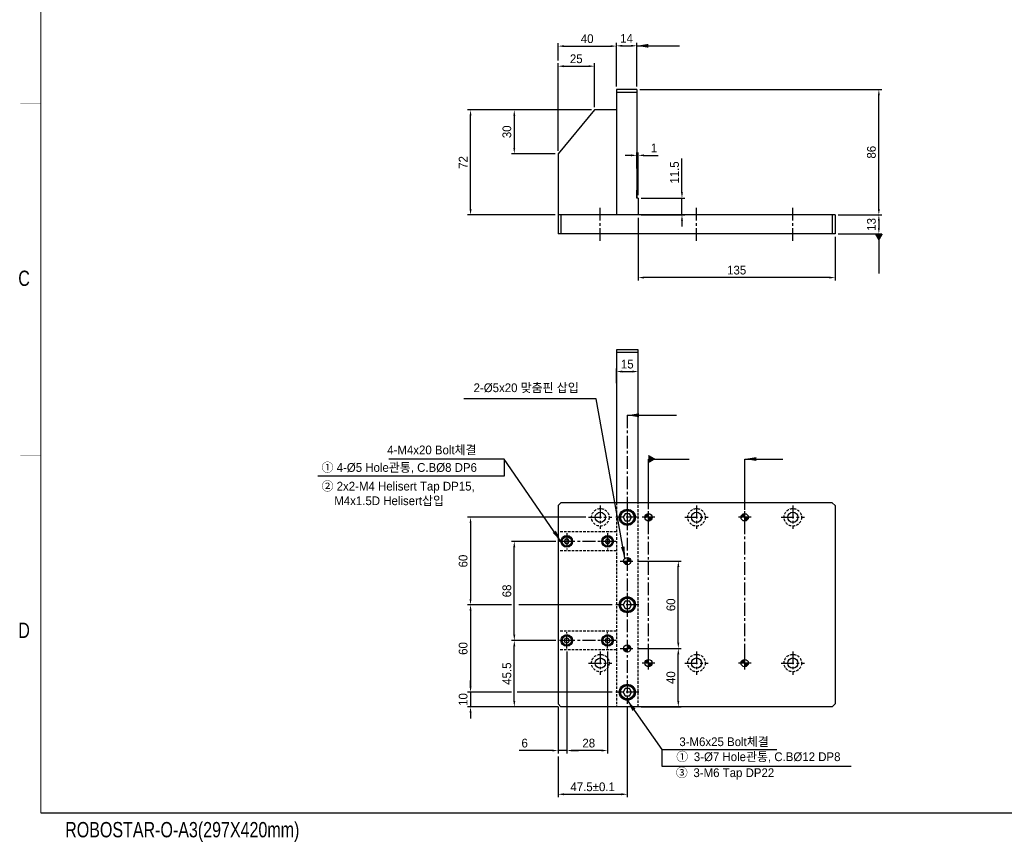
# Model space of a CAD drawing. Extents: x 2119 to 3465, y 864 to 1809.
# Tile 1 of 4: x 2120 to 2795, y 864 to 1428. Entities that reach past the tile are written whole.
import ezdxf
from ezdxf.enums import TextEntityAlignment as Align

# ---------------------------------------------------------------- set-up
doc = ezdxf.new("R2010")
doc.units = 0
doc.header["$LTSCALE"] = 7
doc.header["$MEASUREMENT"] = 0
doc.linetypes.add('CENTER', pattern=[2, 1.25, -0.25, 0.25, -0.25])
doc.linetypes.add('HIDDEN', pattern=[0.375, 0.25, -0.125])
doc.layers.get('0').update_dxf_attribs({"linetype": 'CONTINUOUS'})
doc.layers.get('DEFPOINTS').update_dxf_attribs({"linetype": 'CONTINUOUS'})
for name, color, linetype in [('3', 4, 'CONTINUOUS'), ('CEN', 3, 'CENTER'), ('CENTERLINE', 3, 'CENTER'), ('DIMENSION', 4, 'CONTINUOUS'), ('HATCHLINE', 1, 'CONTINUOUS'), ('HIDDENLINE', 5, 'HIDDEN')]:
    doc.layers.add(name, color=color, linetype=linetype)
doc.styles.get("Standard").update_dxf_attribs({"font": 'Gulim.ttf'})
doc.dimstyles.new('A3', dxfattribs={"dimscale": 2, "dimtxt": 3, "dimasz": 2, "dimexe": 1, "dimexo": 1, "dimgap": 1, "dimtad": 1, "dimdec": 4, "dimdsep": 46, "dimtxsty": 'Standard', "dimcen": 2.5, "dimclrd": 4, "dimclre": 4, "dimclrt": 9, "dimazin": 2, "dimtfac": 1, "dimtdec": 4, "dimtmove": 0, "dimatfit": 3, "dimfxl": 1, "dimtolj": 1, "dimarcsym": 0})
pattern_1 = [(45, (1927.24404, 834.9798), (-0.2245064, 0.2245064), [])]

# ---------------------------------------------------------------- blocks, each defined once
blk = doc.blocks.new('A3-DJ')
at = {"const_width": 0.2}
for points in [[(30, 269), (30, 10)], [(30, 10), (410, 10)]]:
    blk.add_lwpolyline(points, dxfattribs=at)
at = {"layer": '3', "const_width": 0.05}
for points in [[(26, 149), (30, 149)], [(26, 80), (30, 80)]]:
    blk.add_lwpolyline(points, dxfattribs=at)
at = {"layer": '3', "width": 0.8}
for s, p in [('C', (26.72, 114.81)), ('D', (26.72, 45.81)), ('ROBOSTAR-O-A3(297X420mm)', (57.72, 6.36))]:
    blk.add_text(s, height=3, dxfattribs=at).set_placement(p, align=Align.MIDDLE)
blk = doc.blocks.new('*D37')
at = {"layer": 'DEFPOINTS', "color": 0}
for p in [(2514, 1366.03), (2459, 1336.03), (2489, 1336.03)]:
    blk.add_point(p, dxfattribs=at)
at = {"layer": 'DIMENSION', "color": 4, "lineweight": -2}
for p, q in [((2512, 1366.03), (2457, 1366.03)), ((2459, 1362.03), (2459, 1340.03)), ((2487, 1336.03), (2457, 1336.03))]:
    blk.add_line(p, q, dxfattribs=at)
at = {"layer": 'DIMENSION', "color": 4}
for points in [[(2458.33, 1362.03), (2459.67, 1362.03), (2459, 1366.03)], [(2458.33, 1340.03), (2459.67, 1340.03), (2459, 1336.03)]]:
    blk.add_solid(points, dxfattribs=at)
at = {"layer": 'DIMENSION', "color": 9, "insert": (2453.92, 1351.03), "char_height": 6, "attachment_point": 5, "rotation": 90}
blk.add_mtext('\\A1;30', dxfattribs=at)
blk = doc.blocks.new('*D38')
at = {"layer": 'DEFPOINTS', "color": 0}
for p in [(2429, 1366.03), (2514, 1366.03), (2489, 1294.03)]:
    blk.add_point(p, dxfattribs=at)
at = {"layer": 'DIMENSION', "color": 4, "lineweight": -2}
for p, q in [((2512, 1366.03), (2427, 1366.03)), ((2429, 1298.03), (2429, 1362.03)), ((2487, 1294.03), (2427, 1294.03))]:
    blk.add_line(p, q, dxfattribs=at)
at = {"layer": 'DIMENSION', "color": 4}
for points in [[(2428.33, 1362.03), (2429.67, 1362.03), (2429, 1366.03)], [(2428.33, 1298.03), (2429.67, 1298.03), (2429, 1294.03)]]:
    blk.add_solid(points, dxfattribs=at)
at = {"layer": 'DIMENSION', "color": 9, "insert": (2423.92, 1330.03), "char_height": 6, "attachment_point": 5, "rotation": 90}
blk.add_mtext('\\A1;72', dxfattribs=at)
blk = doc.blocks.new('*D39')
at = {"layer": 'DEFPOINTS', "color": 0}
for p in [(2543, 1380.03), (2709, 1380.03), (2679, 1294.03)]:
    blk.add_point(p, dxfattribs=at)
at = {"layer": 'DIMENSION', "color": 4, "lineweight": -2}
for p, q in [((2545, 1380.03), (2711, 1380.03)), ((2709, 1298.03), (2709, 1376.03)), ((2681, 1294.03), (2711, 1294.03))]:
    blk.add_line(p, q, dxfattribs=at)
at = {"layer": 'DIMENSION', "color": 4}
for points in [[(2708.33, 1376.03), (2709.67, 1376.03), (2709, 1380.03)], [(2708.33, 1298.03), (2709.67, 1298.03), (2709, 1294.03)]]:
    blk.add_solid(points, dxfattribs=at)
at = {"layer": 'DIMENSION', "color": 9, "insert": (2703.92, 1337.03), "char_height": 6, "attachment_point": 5, "rotation": 90}
blk.add_mtext('\\A1;86', dxfattribs=at)
blk = doc.blocks.new('*D40')
at = {"layer": 'DEFPOINTS', "color": 0}
for p in [(2514, 1396.03), (2514, 1366.03), (2489, 1336.03)]:
    blk.add_point(p, dxfattribs=at)
at = {"layer": 'DIMENSION', "color": 4, "lineweight": -2}
for p, q in [((2489, 1338.03), (2489, 1398.03)), ((2514, 1368.03), (2514, 1398.03)), ((2493, 1396.03), (2510, 1396.03))]:
    blk.add_line(p, q, dxfattribs=at)
at = {"layer": 'DIMENSION', "color": 4}
for points in [[(2493, 1396.7), (2493, 1395.36), (2489, 1396.03)], [(2510, 1396.7), (2510, 1395.36), (2514, 1396.03)]]:
    blk.add_solid(points, dxfattribs=at)
at = {"layer": 'DIMENSION', "color": 9, "insert": (2501.5, 1401.11), "char_height": 6, "attachment_point": 5}
blk.add_mtext('\\A1;25', dxfattribs=at)
blk = doc.blocks.new('*D41')
at = {"layer": 'DEFPOINTS', "color": 0}
for p in [(2544, 1334.88), (2543, 1323.75), (2544, 1305.53)]:
    blk.add_point(p, dxfattribs=at)
at = {"layer": 'DIMENSION', "color": 4, "lineweight": -2}
for p, q in [((2539, 1334.88), (2535, 1334.88)), ((2543, 1325.75), (2543, 1336.88)), ((2543, 1334.88), (2544, 1334.88)), ((2544, 1307.53), (2544, 1336.88)), ((2548, 1334.88), (2557.58, 1334.88))]:
    blk.add_line(p, q, dxfattribs=at)
at = {"layer": 'DIMENSION', "color": 4}
for points in [[(2539, 1335.54), (2539, 1334.21), (2543, 1334.88)], [(2548, 1335.54), (2548, 1334.21), (2544, 1334.88)]]:
    blk.add_solid(points, dxfattribs=at)
at = {"layer": 'DIMENSION', "color": 9, "insert": (2554.79, 1339.96), "char_height": 6, "attachment_point": 5}
blk.add_mtext('\\A1;1', dxfattribs=at)
blk = doc.blocks.new('*D42')
at = {"layer": 'DEFPOINTS', "color": 0}
for p in [(2544, 1294.03), (2679, 1281.03), (2544, 1251.03)]:
    blk.add_point(p, dxfattribs=at)
at = {"layer": 'DIMENSION', "color": 4, "lineweight": -2}
for p, q in [((2544, 1292.03), (2544, 1249.03)), ((2679, 1279.03), (2679, 1249.03)), ((2675, 1251.03), (2548, 1251.03))]:
    blk.add_line(p, q, dxfattribs=at)
at = {"layer": 'DIMENSION', "color": 4}
for points in [[(2548, 1251.7), (2548, 1250.36), (2544, 1251.03)], [(2675, 1251.7), (2675, 1250.36), (2679, 1251.03)]]:
    blk.add_solid(points, dxfattribs=at)
at = {"layer": 'DIMENSION', "color": 9, "insert": (2611.5, 1256.11), "char_height": 6, "attachment_point": 5}
blk.add_mtext('\\A1;135', dxfattribs=at)
blk = doc.blocks.new('*D43')
at = {"layer": 'DEFPOINTS', "color": 0}
for p in [(2544, 1305.53), (2544, 1294.03), (2574, 1294.03)]:
    blk.add_point(p, dxfattribs=at)
at = {"layer": 'DIMENSION', "color": 4, "lineweight": -2}
for p, q in [((2574, 1309.53), (2574, 1332.72)), ((2546, 1305.53), (2576, 1305.53)), ((2574, 1294.03), (2574, 1305.53)), ((2546, 1294.03), (2576, 1294.03)), ((2574, 1290.03), (2574, 1286.03))]:
    blk.add_line(p, q, dxfattribs=at)
at = {"layer": 'DIMENSION', "color": 4}
for points in [[(2573.33, 1309.53), (2574.67, 1309.53), (2574, 1305.53)], [(2573.33, 1290.03), (2574.67, 1290.03), (2574, 1294.03)]]:
    blk.add_solid(points, dxfattribs=at)
at = {"layer": 'DIMENSION', "color": 9, "insert": (2568.92, 1323.12), "char_height": 6, "attachment_point": 5, "rotation": 90}
blk.add_mtext('\\A1;11.5', dxfattribs=at)
blk = doc.blocks.new('*D44')
at = {"layer": 'DEFPOINTS', "color": 0}
for p in [(2679, 1294.03), (2679, 1281.03), (2709, 1281.03)]:
    blk.add_point(p, dxfattribs=at)
at = {"layer": 'DIMENSION', "color": 4, "lineweight": -2}
for p, q in [((2681, 1294.03), (2711, 1294.03)), ((2709, 1290.03), (2709, 1285.03)), ((2681, 1281.03), (2711, 1281.03))]:
    blk.add_line(p, q, dxfattribs=at)
at = {"layer": 'DIMENSION', "color": 4}
for points in [[(2708.33, 1290.03), (2709.67, 1290.03), (2709, 1294.03)], [(2708.33, 1285.03), (2709.67, 1285.03), (2709, 1281.03)]]:
    blk.add_solid(points, dxfattribs=at)
at = {"layer": 'DIMENSION', "color": 9, "insert": (2703.92, 1287.53), "char_height": 6, "attachment_point": 5, "rotation": 90}
blk.add_mtext('\\A1;13', dxfattribs=at)
blk = doc.blocks.new('*D45')
at = {"layer": 'DEFPOINTS', "color": 0}
for p in [(2543, 1410.03), (2529, 1380.03), (2543, 1380.03)]:
    blk.add_point(p, dxfattribs=at)
at = {"layer": 'DIMENSION', "color": 4, "lineweight": -2}
for p, q in [((2529, 1382.03), (2529, 1412.03)), ((2543, 1382.03), (2543, 1412.03)), ((2533, 1410.03), (2539, 1410.03))]:
    blk.add_line(p, q, dxfattribs=at)
at = {"layer": 'DIMENSION', "color": 4}
for points in [[(2533, 1410.7), (2533, 1409.36), (2529, 1410.03)], [(2539, 1410.7), (2539, 1409.36), (2543, 1410.03)]]:
    blk.add_solid(points, dxfattribs=at)
at = {"layer": 'DIMENSION', "color": 9, "insert": (2536, 1415.11), "char_height": 6, "attachment_point": 5}
blk.add_mtext('\\A1;14', dxfattribs=at)
blk = doc.blocks.new('*D46')
at = {"layer": 'DEFPOINTS', "color": 0}
for p in [(2529, 1409.81), (2489, 1398.03), (2529, 1380.03)]:
    blk.add_point(p, dxfattribs=at)
at = {"layer": 'DIMENSION', "color": 4, "lineweight": -2}
for p, q in [((2489, 1400.03), (2489, 1411.81)), ((2529, 1382.03), (2529, 1411.81)), ((2493, 1409.81), (2525, 1409.81))]:
    blk.add_line(p, q, dxfattribs=at)
at = {"layer": 'DIMENSION', "color": 4}
for points in [[(2493, 1410.47), (2493, 1409.14), (2489, 1409.81)], [(2525, 1410.47), (2525, 1409.14), (2529, 1409.81)]]:
    blk.add_solid(points, dxfattribs=at)
at = {"layer": 'DIMENSION', "color": 9, "insert": (2509, 1414.89), "char_height": 6, "attachment_point": 5}
blk.add_mtext('\\A1;40', dxfattribs=at)
blk = doc.blocks.new('*D74')
at = {"layer": 'DEFPOINTS', "color": 0}
for p in [(2541.48, 996.55), (2571.48, 996.55), (2544, 956.55)]:
    blk.add_point(p, dxfattribs=at)
at = {"layer": 'DIMENSION', "color": 4, "lineweight": -2}
for p, q in [((2543.48, 996.55), (2573.48, 996.55)), ((2571.48, 960.55), (2571.48, 992.55)), ((2546, 956.55), (2573.48, 956.55))]:
    blk.add_line(p, q, dxfattribs=at)
at = {"layer": 'DIMENSION', "color": 4}
for points in [[(2570.81, 992.55), (2572.15, 992.55), (2571.48, 996.55)], [(2570.81, 960.55), (2572.15, 960.55), (2571.48, 956.55)]]:
    blk.add_solid(points, dxfattribs=at)
at = {"layer": 'DIMENSION', "color": 9, "insert": (2566.4, 976.55), "char_height": 6, "attachment_point": 5, "rotation": 90}
blk.add_mtext('\\A1;40', dxfattribs=at)
blk = doc.blocks.new('*D75')
at = {"layer": 'DEFPOINTS', "color": 0}
for p in [(2459, 1002.05), (2489.39, 1002.05), (2491, 956.55)]:
    blk.add_point(p, dxfattribs=at)
at = {"layer": 'DIMENSION', "color": 4, "lineweight": -2}
for p, q in [((2487.39, 1002.05), (2457, 1002.05)), ((2459, 960.55), (2459, 998.05)), ((2489, 956.55), (2457, 956.55))]:
    blk.add_line(p, q, dxfattribs=at)
at = {"layer": 'DIMENSION', "color": 4}
for points in [[(2458.33, 998.05), (2459.67, 998.05), (2459, 1002.05)], [(2458.33, 960.55), (2459.67, 960.55), (2459, 956.55)]]:
    blk.add_solid(points, dxfattribs=at)
at = {"layer": 'DIMENSION', "color": 9, "insert": (2453.92, 979.3), "char_height": 6, "attachment_point": 5, "rotation": 90}
blk.add_mtext('\\A1;45.5', dxfattribs=at)
blk = doc.blocks.new('*D76')
at = {"layer": 'DEFPOINTS', "color": 0}
for p in [(2495, 996.44), (2523, 996.44), (2495, 926.55)]:
    blk.add_point(p, dxfattribs=at)
at = {"layer": 'DIMENSION', "color": 4, "lineweight": -2}
for p, q in [((2495, 994.44), (2495, 924.55)), ((2523, 994.44), (2523, 924.55)), ((2519, 926.55), (2499, 926.55))]:
    blk.add_line(p, q, dxfattribs=at)
at = {"layer": 'DIMENSION', "color": 4}
for points in [[(2499, 927.21), (2499, 925.88), (2495, 926.55)], [(2519, 927.21), (2519, 925.88), (2523, 926.55)]]:
    blk.add_solid(points, dxfattribs=at)
at = {"layer": 'DIMENSION', "color": 9, "insert": (2510.06, 931.62), "char_height": 6, "attachment_point": 5}
blk.add_mtext('\\A1;28', dxfattribs=at)
blk = doc.blocks.new('*D77')
at = {"layer": 'DEFPOINTS', "color": 0}
for p in [(2495, 996.44), (2489, 958.55), (2489, 926.55)]:
    blk.add_point(p, dxfattribs=at)
at = {"layer": 'DIMENSION', "color": 4, "lineweight": -2}
for p, q in [((2495, 994.44), (2495, 924.55)), ((2489, 956.55), (2489, 924.55)), ((2485, 926.55), (2462.25, 926.55)), ((2495, 926.55), (2489, 926.55)), ((2499, 926.55), (2503, 926.55))]:
    blk.add_line(p, q, dxfattribs=at)
at = {"layer": 'DIMENSION', "color": 4}
for points in [[(2485, 927.21), (2485, 925.88), (2489, 926.55)], [(2499, 927.21), (2499, 925.88), (2495, 926.55)]]:
    blk.add_solid(points, dxfattribs=at)
at = {"layer": 'DIMENSION', "color": 9, "insert": (2466.1, 931.62), "char_height": 6, "attachment_point": 5}
blk.add_mtext('\\A1;6', dxfattribs=at)
blk = doc.blocks.new('*D78')
at = {"layer": 'DEFPOINTS', "color": 0}
for p in [(2459, 966.55), (2429, 956.55), (2465.77, 956.55)]:
    blk.add_point(p, dxfattribs=at)
at = {"layer": 'DIMENSION', "color": 4, "lineweight": -2}
for p, q in [((2429, 970.55), (2429, 974.55)), ((2457, 966.55), (2427, 966.55)), ((2429, 966.55), (2429, 956.55)), ((2463.77, 956.55), (2427, 956.55)), ((2429, 952.55), (2429, 948.55))]:
    blk.add_line(p, q, dxfattribs=at)
at = {"layer": 'DIMENSION', "color": 4}
for points in [[(2428.33, 970.55), (2429.67, 970.55), (2429, 966.55)], [(2428.33, 952.55), (2429.67, 952.55), (2429, 956.55)]]:
    blk.add_solid(points, dxfattribs=at)
at = {"layer": 'DIMENSION', "color": 9, "insert": (2423.92, 961.55), "char_height": 6, "attachment_point": 5, "rotation": 90}
blk.add_mtext('\\A1;10', dxfattribs=at)
blk = doc.blocks.new('*D79')
at = {"layer": 'DEFPOINTS', "color": 0}
for p in [(2536.5, 958.65), (2489, 924.55), (2536.5, 896.55)]:
    blk.add_point(p, dxfattribs=at)
at = {"layer": 'DIMENSION', "color": 4, "lineweight": -2}
for p, q in [((2536.5, 956.65), (2536.5, 894.55)), ((2489, 922.55), (2489, 894.55)), ((2493, 896.55), (2532.5, 896.55))]:
    blk.add_line(p, q, dxfattribs=at)
at = {"layer": 'DIMENSION', "color": 4}
for points in [[(2493, 897.21), (2493, 895.88), (2489, 896.55)], [(2532.5, 897.21), (2532.5, 895.88), (2536.5, 896.55)]]:
    blk.add_solid(points, dxfattribs=at)
at = {"layer": 'DIMENSION', "color": 9, "insert": (2512.75, 901.63), "char_height": 6, "attachment_point": 5}
blk.add_mtext('\\A1;47.5±0.1', dxfattribs=at)
blk = doc.blocks.new('*D80')
at = {"layer": 'DEFPOINTS', "color": 0}
for p in [(2544, 1186.55), (2529, 1176.56), (2544, 1176.23)]:
    blk.add_point(p, dxfattribs=at)
at = {"layer": 'DIMENSION', "color": 4, "lineweight": -2}
for p, q in [((2529, 1178.56), (2529, 1188.55)), ((2544, 1178.23), (2544, 1188.55)), ((2533, 1186.55), (2540, 1186.55))]:
    blk.add_line(p, q, dxfattribs=at)
at = {"layer": 'DIMENSION', "color": 4}
for points in [[(2533, 1187.21), (2533, 1185.88), (2529, 1186.55)], [(2540, 1187.21), (2540, 1185.88), (2544, 1186.55)]]:
    blk.add_solid(points, dxfattribs=at)
at = {"layer": 'DIMENSION', "color": 9, "insert": (2536.5, 1191.63), "char_height": 6, "attachment_point": 5}
blk.add_mtext('\\A1;15', dxfattribs=at)
blk = doc.blocks.new('*D81')
at = {"layer": 'DEFPOINTS', "color": 0}
for p in [(2541.48, 1056.55), (2571.48, 1056.55), (2541.48, 996.55)]:
    blk.add_point(p, dxfattribs=at)
at = {"layer": 'DIMENSION', "color": 4, "lineweight": -2}
for p, q in [((2543.48, 1056.55), (2573.48, 1056.55)), ((2571.48, 1000.55), (2571.48, 1052.55)), ((2543.48, 996.55), (2573.48, 996.55))]:
    blk.add_line(p, q, dxfattribs=at)
at = {"layer": 'DIMENSION', "color": 4}
for points in [[(2570.81, 1052.55), (2572.15, 1052.55), (2571.48, 1056.55)], [(2570.81, 1000.55), (2572.15, 1000.55), (2571.48, 996.55)]]:
    blk.add_solid(points, dxfattribs=at)
at = {"layer": 'DIMENSION', "color": 9, "insert": (2566.41, 1026.55), "char_height": 6, "attachment_point": 5, "rotation": 90}
blk.add_mtext('\\A1;60', dxfattribs=at)
blk = doc.blocks.new('*D82')
at = {"layer": 'DEFPOINTS', "color": 0}
for p in [(2510, 1086.55), (2429, 1026.55), (2459, 1026.55)]:
    blk.add_point(p, dxfattribs=at)
at = {"layer": 'DIMENSION', "color": 4, "lineweight": -2}
for p, q in [((2508, 1086.55), (2427, 1086.55)), ((2429, 1082.55), (2429, 1030.55)), ((2457, 1026.55), (2427, 1026.55))]:
    blk.add_line(p, q, dxfattribs=at)
at = {"layer": 'DIMENSION', "color": 4}
for points in [[(2428.33, 1082.55), (2429.67, 1082.55), (2429, 1086.55)], [(2428.33, 1030.55), (2429.67, 1030.55), (2429, 1026.55)]]:
    blk.add_solid(points, dxfattribs=at)
at = {"layer": 'DIMENSION', "color": 9, "insert": (2423.92, 1056.55), "char_height": 6, "attachment_point": 5, "rotation": 90}
blk.add_mtext('\\A1;60', dxfattribs=at)
blk = doc.blocks.new('*D83')
at = {"layer": 'DEFPOINTS', "color": 0}
for p in [(2459, 1070.05), (2489.39, 1070.05), (2489.39, 1002.05)]:
    blk.add_point(p, dxfattribs=at)
at = {"layer": 'DIMENSION', "color": 4, "lineweight": -2}
for p, q in [((2487.39, 1070.05), (2457, 1070.05)), ((2459, 1006.05), (2459, 1066.05)), ((2487.39, 1002.05), (2457, 1002.05))]:
    blk.add_line(p, q, dxfattribs=at)
at = {"layer": 'DIMENSION', "color": 4}
for points in [[(2458.33, 1066.05), (2459.67, 1066.05), (2459, 1070.05)], [(2458.33, 1006.05), (2459.67, 1006.05), (2459, 1002.05)]]:
    blk.add_solid(points, dxfattribs=at)
at = {"layer": 'DIMENSION', "color": 9, "insert": (2453.92, 1036.05), "char_height": 6, "attachment_point": 5, "rotation": 90}
blk.add_mtext('\\A1;68', dxfattribs=at)
blk = doc.blocks.new('*D84')
at = {"layer": 'DEFPOINTS', "color": 0}
for p in [(2459, 1026.55), (2429, 966.55), (2459, 966.55)]:
    blk.add_point(p, dxfattribs=at)
at = {"layer": 'DIMENSION', "color": 4, "lineweight": -2}
for p, q in [((2457, 1026.55), (2427, 1026.55)), ((2429, 1022.55), (2429, 970.55)), ((2457, 966.55), (2427, 966.55))]:
    blk.add_line(p, q, dxfattribs=at)
at = {"layer": 'DIMENSION', "color": 4}
for points in [[(2428.33, 1022.55), (2429.67, 1022.55), (2429, 1026.55)], [(2428.33, 970.55), (2429.67, 970.55), (2429, 966.55)]]:
    blk.add_solid(points, dxfattribs=at)
at = {"layer": 'DIMENSION', "color": 9, "insert": (2423.92, 996.55), "char_height": 6, "attachment_point": 5, "rotation": 90}
blk.add_mtext('\\A1;60', dxfattribs=at)
blk = doc.blocks.new('*X33')
at = {"color": 0}
for p, q in [((1283.95, 851.59), (1284.23, 851.87)), ((1283.95, 851.14), (1284.61, 851.8)), ((1283.95, 850.69), (1284.94, 851.68)), ((1283.95, 850.24), (1285.24, 851.53)), ((1283.95, 849.79), (1285.5, 851.35)), ((1283.99, 849.39), (1285.74, 851.13)), ((1284.44, 849.39), (1285.95, 850.89)), ((1281.47, 849.11), (1281.75, 849.39)), ((1281.54, 848.73), (1282.2, 849.39)), ((1281.66, 848.4), (1282.65, 849.39)), ((1281.81, 848.1), (1283.09, 849.39)), ((1281.99, 847.84), (1283.54, 849.39)), ((1282.2, 847.6), (1283.95, 849.35)), ((1282.45, 847.39), (1283.95, 848.9)), ((1282.72, 847.21), (1283.95, 848.45)), ((1283.02, 847.07), (1283.95, 848)), ((1283.36, 846.96), (1283.95, 847.55)), ((1283.75, 846.9), (1283.95, 847.1)), ((1284.89, 849.39), (1286.12, 850.62)), ((1285.34, 849.39), (1286.27, 850.32)), ((1285.79, 849.39), (1286.38, 849.98)), ((1286.24, 849.39), (1286.44, 849.59))]:
    blk.add_line(p, q, dxfattribs=at)
blk = doc.blocks.new('*X34')
at = {"color": 0}
for p, q in [((1283.95, 751.46), (1284.35, 751.86)), ((1283.95, 751.01), (1284.71, 751.77)), ((1283.95, 750.56), (1285.03, 751.64)), ((1283.95, 750.11), (1285.32, 751.48)), ((1283.95, 749.67), (1285.57, 751.29)), ((1284.12, 749.39), (1285.8, 751.07)), ((1284.57, 749.39), (1286, 750.82)), ((1285.02, 749.39), (1286.17, 750.54)), ((1285.47, 749.39), (1286.31, 750.22)), ((1285.92, 749.39), (1286.4, 749.87)), ((1281.48, 748.99), (1281.88, 749.39)), ((1281.57, 748.63), (1282.33, 749.39)), ((1281.7, 748.31), (1282.78, 749.39)), ((1281.86, 748.02), (1283.22, 749.39)), ((1282.05, 747.76), (1283.67, 749.39)), ((1282.27, 747.54), (1283.95, 749.22)), ((1282.52, 747.34), (1283.95, 748.77)), ((1282.8, 747.17), (1283.95, 748.32)), ((1283.11, 747.03), (1283.95, 747.87)), ((1283.47, 746.94), (1283.95, 747.42)), ((1283.87, 746.89), (1283.95, 746.97)), ((1286.37, 749.39), (1286.45, 749.47))]:
    blk.add_line(p, q, dxfattribs=at)

msp = doc.modelspace()

# ---------------------------------------------------------------- hatches: boundary and pattern name
at = {"layer": 'HATCHLINE'}
h = msp.add_hatch(dxfattribs=at)
h.set_pattern_fill('ANSI31', color=256, scale=0.1, style=0)
h.set_pattern_definition(pattern_1)
h.paths.add_polyline_path([(2536.50081, 1056.5479), (2539.00081, 1056.5479, 0.414213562), (2536.50081, 1059.0479)])
h.paths.add_polyline_path([(2536.50081, 1056.5479), (2534.00081, 1056.5479, 0.414213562), (2536.50081, 1054.0479)])
h = msp.add_hatch(dxfattribs=at)
h.set_pattern_fill('ANSI31', color=256, scale=0.1, style=0)
h.set_pattern_definition(pattern_1)
h.paths.add_polyline_path([(2536.50081, 999.0479), (2536.50081, 996.5479), (2539.00081, 996.5479, 0.414213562)])
h.paths.add_polyline_path([(2536.50081, 996.5479), (2534.00081, 996.5479, 0.414213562), (2536.50081, 994.0479)])

# ---------------------------------------------------------------- linework, layer by layer
for p, q in [((2529.00081, 1380.0292), (2529.00081, 1294.02921)), ((2543.00081, 1380.0292), (2529.00081, 1380.0292)), ((2543.00081, 1378.0292), (2529.00081, 1378.0292)), ((2543.00081, 1380.0292), (2543.00081, 1305.52922)), ((2514.00081, 1366.02921), (2489.00081, 1336.02921)), ((2529.00081, 1366.02921), (2514.00081, 1366.02921)), ((2489.00081, 1336.02921), (2489.00081, 1281.02921)), ((2543.00081, 1305.52922), (2543.00081, 1310.87922)), ((2543.00081, 1310.37922), (2543.00081, 1305.52922)), ((2544.00081, 1305.52922), (2543.00081, 1305.52922)), ((2544.00081, 1305.52922), (2543.00081, 1305.52922)), ((2544.00081, 1305.52922), (2544.00081, 1294.02921)), ((2679.00081, 1294.02921), (2489.00081, 1294.02921)), ((2491.00081, 1294.02921), (2491.00081, 1281.02921)), ((2677.00081, 1294.02921), (2677.00081, 1281.02921)), ((2679.00081, 1294.02921), (2679.00081, 1281.02921)), ((2679.00081, 1281.02921), (2489.00081, 1281.02921)), ((2544.00081, 1201.54791), (2529.00081, 1201.54791)), ((2529.00081, 1201.54791), (2529.00081, 1096.5479)), ((2544.00081, 1199.54791), (2529.00081, 1199.54791)), ((2544.00081, 1096.5479), (2544.00081, 1201.54791)), ((2489.00081, 1094.5479), (2491.00081, 1096.5479)), ((2489.00081, 1094.5479), (2489.00081, 958.5479)), ((2677.00081, 1096.5479), (2491.00081, 1096.5479)), ((2677.00081, 1096.5479), (2679.00081, 1094.5479)), ((2679.00081, 1094.5479), (2679.00081, 958.5479)), ((2491.00081, 956.5479), (2489.00081, 958.5479)), ((2677.00081, 956.5479), (2491.00081, 956.5479)), ((2677.00081, 956.5479), (2679.00081, 958.5479))]:
    msp.add_line(p, q)
for points in [[(2535.05743, 1089.0479), (2533.61406, 1086.5479), (2535.05743, 1084.0479), (2537.94419, 1084.0479), (2539.38756, 1086.5479), (2537.94419, 1089.0479)], [(2494.13478, 1071.54791), (2493.26876, 1070.04791), (2494.13478, 1068.54791), (2495.86683, 1068.54791), (2496.73286, 1070.04791), (2495.86683, 1071.54791)], [(2522.13478, 1071.54791), (2521.26876, 1070.04791), (2522.13478, 1068.54791), (2523.86683, 1068.54791), (2524.73286, 1070.04791), (2523.86683, 1071.54791)], [(2535.05743, 1029.0479), (2533.61406, 1026.5479), (2535.05743, 1024.0479), (2537.94419, 1024.0479), (2539.38756, 1026.5479), (2537.94419, 1029.0479)], [(2494.13478, 1000.54789), (2493.26876, 1002.04789), (2494.13478, 1003.54789), (2495.86683, 1003.54789), (2496.73286, 1002.04789), (2495.86683, 1000.54789)], [(2522.13478, 1000.54789), (2521.26876, 1002.04789), (2522.13478, 1003.54789), (2523.86683, 1003.54789), (2524.73286, 1002.04789), (2523.86683, 1000.54789)], [(2535.05743, 969.0479), (2533.61406, 966.5479), (2535.05743, 964.0479), (2537.94419, 964.0479), (2539.38756, 966.5479), (2537.94419, 969.0479)]]:
    msp.add_lwpolyline(points, close=True)
for centre, radius in [((2518.00081, 1086.54791), 3.5), ((2536.50081, 1086.5479), 5.5), ((2536.50081, 1086.5479), 5), ((2584.00081, 1086.54791), 3.5), ((2650.00081, 1086.54791), 3.5), ((2495.00081, 1070.04791), 4), ((2523.00081, 1070.04791), 4), ((2495.00081, 1070.04791), 3.5), ((2523.00081, 1070.04791), 3.5), ((2536.50081, 1056.5479), 2.5), ((2536.50081, 1026.5479), 5.5), ((2536.50081, 1026.5479), 5), ((2495.00081, 1002.04789), 4), ((2495.00081, 1002.04789), 3.5), ((2523.00081, 1002.04789), 4), ((2523.00081, 1002.04789), 3.5), ((2536.50081, 996.5479), 2.5), ((2518.00081, 986.54791), 3.5), ((2584.00081, 986.54791), 3.5), ((2650.00081, 986.54791), 3.5), ((2536.50081, 966.5479), 5.5), ((2536.50081, 966.5479), 5)]:
    msp.add_circle(centre, radius)
at = {"linetype": 'Continuous'}
for centre in [(2551.00081, 1086.54791), (2617.00081, 1086.54791), (2551.00081, 986.54789), (2617.00081, 986.54789)]:
    msp.add_circle(centre, 2.5, dxfattribs=at)
at = {"layer": '3'}
for centre, radius in [((2536.50081, 1086.5479), 4.6), ((2495.00081, 1070.04791), 3.2), ((2523.00081, 1070.04791), 3.2), ((2536.50081, 1026.5479), 4.6), ((2495.00081, 1002.04789), 3.2), ((2523.00081, 1002.04789), 3.2), ((2536.50081, 966.5479), 4.6)]:
    msp.add_circle(centre, radius, dxfattribs=at)
at = {"layer": 'CEN', "linetype": 'CENTER'}
for p, q in [((2518.00081, 1276.13098), (2518.00081, 1298.91094)), ((2584.00081, 1276.13098), (2584.00081, 1298.91094)), ((2650.00081, 1276.13098), (2650.00081, 1298.91094)), ((2518.00081, 1094.54791), (2518.00081, 1078.54791)), ((2584.00081, 1094.54791), (2584.00081, 1078.54791)), ((2650.00081, 1094.54791), (2650.00081, 1078.54791)), ((2551.00081, 1082.04791), (2551.00081, 1091.04791)), ((2617.00081, 1082.04791), (2617.00081, 1091.04791)), ((2510.00081, 1086.54791), (2526.00081, 1086.54791)), ((2576.00081, 1086.54791), (2592.00081, 1086.54791)), ((2642.00081, 1086.54791), (2658.00081, 1086.54791)), ((2531.5202, 1056.5479), (2541.48142, 1056.5479)), ((2518.00081, 994.54791), (2518.00081, 978.54791)), ((2531.5202, 996.5479), (2541.48142, 996.5479)), ((2584.00081, 994.54791), (2584.00081, 978.54791)), ((2650.00081, 994.54791), (2650.00081, 978.54791)), ((2510.00081, 986.54791), (2526.00081, 986.54791)), ((2551.00081, 982.04791), (2551.00081, 991.04791)), ((2576.00081, 986.54791), (2592.00081, 986.54791)), ((2617.00081, 982.04791), (2617.00081, 991.04791)), ((2642.00081, 986.54791), (2658.00081, 986.54791))]:
    msp.add_line(p, q, dxfattribs=at)
at = {"layer": 'CEN'}
for p, q in [((2536.50081, 1094.72308), (2536.50081, 1078.64815)), ((2544.41851, 1086.5479), (2528.64043, 1086.5479)), ((2555.39991, 1086.54791), (2546.50081, 1086.54791)), ((2621.39991, 1086.54791), (2612.50081, 1086.54791)), ((2536.50081, 1034.72308), (2536.50081, 1018.64815)), ((2544.41851, 1026.5479), (2528.64043, 1026.5479)), ((2555.39991, 986.54791), (2546.50081, 986.54791)), ((2621.39991, 986.54791), (2612.50081, 986.54791)), ((2536.50081, 974.72308), (2536.50081, 958.64815)), ((2544.41851, 966.5479), (2528.64043, 966.5479))]:
    msp.add_line(p, q, dxfattribs=at)
at = {"layer": 'CENTERLINE'}
for p, q in [((2536.50081, 1156.5479), (2536.50081, 974.72308)), ((2551.00081, 991.04791), (2551.00081, 1082.04791)), ((2617.00081, 991.04791), (2617.00081, 1082.04791)), ((2495.00081, 1075.6551), (2495.00081, 1064.44071)), ((2523.00081, 1075.6551), (2523.00081, 1064.44071)), ((2528.60801, 1070.04791), (2489.39361, 1070.04791)), ((2495.00081, 996.44069), (2495.00081, 1007.65509)), ((2523.00081, 996.44069), (2523.00081, 1007.65509)), ((2528.60801, 1002.04789), (2489.39361, 1002.04789))]:
    msp.add_line(p, q, dxfattribs=at)
at = {"layer": 'DIMENSION'}
for p, q in [((2452.005, 1126.5479), (2452.005, 1114.67019)), ((2551.00081, 1092.04791), (2551.00081, 1126.5479)), ((2617.00081, 1091.59878), (2617.00081, 1126.5479)), ((2452.005, 1114.67019), (2324.38132, 1114.67019)), ((2526.03525, 1026.5479), (2462.04834, 1026.5479)), ((2526.03525, 966.5479), (2460.92899, 966.5479)), ((2560.19064, 927.226), (2560.19064, 915.84932)), ((2560.19064, 915.84932), (2689.91617, 915.84932))]:
    msp.add_line(p, q, dxfattribs=at)
at = {"layer": 'HIDDENLINE'}
for p, q in [((2529.00081, 1096.5479), (2529.00081, 956.54791)), ((2544.00081, 956.5479), (2544.00081, 1096.5479)), ((2529.00081, 1076.54791), (2489.00081, 1076.54791)), ((2529.00081, 1063.54791), (2489.00081, 1063.54791)), ((2529.00081, 1008.54791), (2489.00081, 1008.54791)), ((2529.00081, 995.54791), (2489.00081, 995.54791))]:
    msp.add_line(p, q, dxfattribs=at)
for centre in [(2518.00081, 1086.54791), (2584.00081, 1086.54791), (2650.00081, 1086.54791), (2518.00081, 986.54791), (2584.00081, 986.54791), (2650.00081, 986.54791)]:
    msp.add_circle(centre, 6, dxfattribs=at)

# ---------------------------------------------------------------- block references
at = {"xscale": 3.5, "yscale": 3.5, "zscale": 3.5}
msp.add_blockref('A3-DJ', (2029.29305, 848.6998), dxfattribs=at)
at = {"layer": 'HATCHLINE', "linetype": 'Continuous', "xscale": -1, "rotation": 180}
for name, p in [('*X34', (1267.05042, 1835.93594)), ('*X34', (1333.05042, 1835.93594)), ('*X33', (1267.05042, 1835.93594)), ('*X33', (1333.05042, 1835.93594))]:
    msp.add_blockref(name, p, dxfattribs=at)

# ---------------------------------------------------------------- texts
at = {"layer": 'DIMENSION', "color": 9, "char_height": 6, "attachment_point": 4}
for s, insert in [('\\A1;2-%%c5x20 맞춤핀 삽입', (2431.08145, 1175.11475)), ('\\A1;4-M4x20 Bolt체결', (2371.84126, 1132.44873)), ('① 4-%%C5 Hole관통, C.B%%C8 DP6', (2326.81963, 1120.18236)), ('② 2x2-M4 Helisert Tap DP15,\\P    M4x1.5D Helisert삽입', (2326.81928, 1102.63465)), ('3-M6x25 Bolt체결', (2572.19064, 932.25717)), ('{\\f굴림체|b0|i0|c129|p49;① }3-%%c7 Hole관통, C.B%%c12 DP8', (2570.06905, 921.73216)), ('{\\f굴림체|b0|i0|c129|p49;③ }3-M6 Tap DP22', (2569.78528, 910.43496))]:
    msp.add_mtext(s, dxfattribs=dict(at, insert=insert))

# ---------------------------------------------------------------- dimensions: what is measured, and where the dimension line sits
at = {"layer": 'DIMENSION'}
for base, p1, p2, picture, middle in [((2529.00081, 1409.80585), (2489.00081, 1398.02921), (2529.00081, 1380.0292), '*D46', (2509.00081, 1414.88575)), ((2514.00081, 1396.02921), (2489.00081, 1336.02921), (2514.00081, 1366.02921), '*D40', (2501.50081, 1401.10511)), ((2544.00081, 1334.875), (2543.00081, 1323.75), (2544.00081, 1305.52922), '*D41', (2554.79175, 1339.95889)), ((2544.00081, 1251.02921), (2679.00081, 1281.02921), (2544.00081, 1294.02921), '*D42', (2611.50081, 1256.1131)), ((2544.00081, 1186.5479), (2529.00081, 1176.55613), (2544.00081, 1176.23382), '*D80', (2536.50081, 1191.63179))]:
    dim = msp.add_linear_dim(base=base, p1=p1, p2=p2, dimstyle='A3', dxfattribs=at)
    dim.commit()
    dim.dimension.update_dxf_attribs({"geometry": picture, "text_midpoint": middle})
for base, p1, p2, picture, middle in [((2543.00081, 1410.0292), (2529.00081, 1380.0292), (2543.00081, 1380.0292), '*D45', (2536.00081, 1410.0292)), ((2489.00081, 926.5479), (2495.00081, 996.44069), (2489.00081, 958.5479), '*D77', (2466.10498, 926.5479)), ((2495.00081, 926.5479), (2523.00081, 996.44069), (2495.00081, 996.44069), '*D76', (2510.06442, 926.5479))]:
    dim = msp.add_linear_dim(base=base, p1=p1, p2=p2, dimstyle='A3', dxfattribs=at)
    dim.commit()
    dim.dimension.update_dxf_attribs({"geometry": picture, "text_midpoint": middle, "dimtype": 160})
for base, p1, p2, picture, middle in [((2709.00081, 1380.0292), (2679.00081, 1294.02921), (2543.00081, 1380.0292), '*D39', (2703.92491, 1337.0292)), ((2429.00081, 1366.02921), (2489.00081, 1294.02921), (2514.00081, 1366.02921), '*D38', (2423.92092, 1330.02921)), ((2459.00081, 1336.02921), (2514.00081, 1366.02921), (2489.00081, 1336.02921), '*D37', (2453.92491, 1351.02921)), ((2709.00081, 1281.02921), (2679.00081, 1294.02921), (2679.00081, 1281.02921), '*D44', (2703.91692, 1287.52921)), ((2429.00081, 1026.5479), (2510.00081, 1086.54791), (2459.00081, 1026.5479), '*D82', (2423.92491, 1056.5479)), ((2459.00081, 1070.04791), (2489.39361, 1002.04789), (2489.39361, 1070.04791), '*D83', (2453.92491, 1036.0479)), ((2571.48142, 1056.5479), (2541.48142, 996.5479), (2541.48142, 1056.5479), '*D81', (2566.40552, 1026.5479)), ((2429.00081, 966.5479), (2459.00081, 1026.5479), (2459.00081, 966.5479), '*D84', (2423.92491, 996.5479)), ((2459.00081, 1002.04789), (2491.00081, 956.5479), (2489.39361, 1002.04789), '*D75', (2453.92092, 979.29789)), ((2571.48142, 996.5479), (2544.00081, 956.5479), (2541.48142, 996.5479), '*D74', (2566.40153, 976.5479))]:
    dim = msp.add_linear_dim(base=base, p1=p1, p2=p2, angle=90, dimstyle='A3', dxfattribs=at)
    dim.commit()
    dim.dimension.update_dxf_attribs({"geometry": picture, "text_midpoint": middle})
dim = msp.add_linear_dim(base=(2574.00081, 1294.02921), p1=(2544.00081, 1305.52922), p2=(2544.00081, 1294.02921), angle=90, dimstyle='A3', override={"dimjust": 1}, dxfattribs=at)
dim.commit()
dim.dimension.update_dxf_attribs({"geometry": '*D43', "text_midpoint": (2568.91692, 1323.1231)})
dim = msp.add_linear_dim(base=(2429.00081, 956.5479), p1=(2459.00081, 966.5479), p2=(2465.7741, 956.5479), angle=90, dimstyle='A3', dxfattribs=at)
dim.commit()
dim.dimension.update_dxf_attribs({"geometry": '*D78', "text_midpoint": (2429.00081, 961.5479), "dimtype": 160})
dim = msp.add_linear_dim(base=(2536.50081, 896.5479), p1=(2489.00081, 924.5479), p2=(2536.50081, 958.64815), dimstyle='A3', override={"dimscale": 2, "dimtxt": 3, "dimtxsty": 'Standard', "dimclrt": 9, "dimtol": 1, "dimtp": 0.1, "dimtm": 0.1, "dimtix": 1}, dxfattribs=at)
dim.commit()
dim.dimension.update_dxf_attribs({"geometry": '*D79', "text_midpoint": (2512.75081, 901.63179)})

# ---------------------------------------------------------------- leaders
for points, override in [([(2543.00081, 1410.0292), (2572.31816, 1410.0292)], {"dimscale": 4, "dimtxt": 2.5, "dimtxsty": 'Standard', "dimclrt": 9}), ([(2709.00081, 1281.02921), (2709.00081, 1253.92045)], {"dimasz": 2.5, "dimgap": 0.875, "dimcen": 0, "dimclrd": 256, "dimclre": 256, "dimadec": 0, "dimazin": 0, "dimtmove": 2, "dimldrblk": 'DATUMFILLED'}), ([(2536.50081, 1156.5479), (2570.21943, 1156.5479)], {"dimscale": 4, "dimtxt": 2.5, "dimtxsty": 'Standard', "dimclrt": 9}), ([(2551.00081, 1126.5479), (2578.90957, 1126.5479)], {"dimasz": 2.5, "dimgap": 0.875, "dimcen": 0, "dimclrd": 256, "dimclre": 256, "dimadec": 0, "dimazin": 0, "dimtmove": 2, "dimldrblk": 'DATUMFILLED'}), ([(2617.00081, 1126.5479), (2643.06471, 1126.5479)], {"dimscale": 4, "dimtxt": 2.5, "dimtxsty": 'Standard', "dimclrt": 9})]:
    msp.add_leader(points, dimstyle='A3', override=override, dxfattribs=at)
at = {"layer": 'DIMENSION', "annotation_type": 0, "has_hookline": 1}
for points, hookline_direction, text_width in [([(2534.86939, 1058.44223), (2515.16876, 1167.75922), (2507.16876, 1167.75922)], 1, 78.8229), ([(2491.00081, 1070.04791), (2452.005, 1126.5479), (2444.005, 1126.5479)], 1, 67.05459), ([(2536.50081, 961.0479), (2560.19064, 927.226), (2568.19064, 927.226)], 0, 66.87883)]:
    msp.add_leader(points, dimstyle='A3', override={"dimscale": 4, "dimtxt": 2.5, "dimtxsty": 'Standard', "dimclrt": 9}, dxfattribs=dict(at, hookline_direction=hookline_direction, text_width=text_width))

doc.saveas('drawing.dxf')
